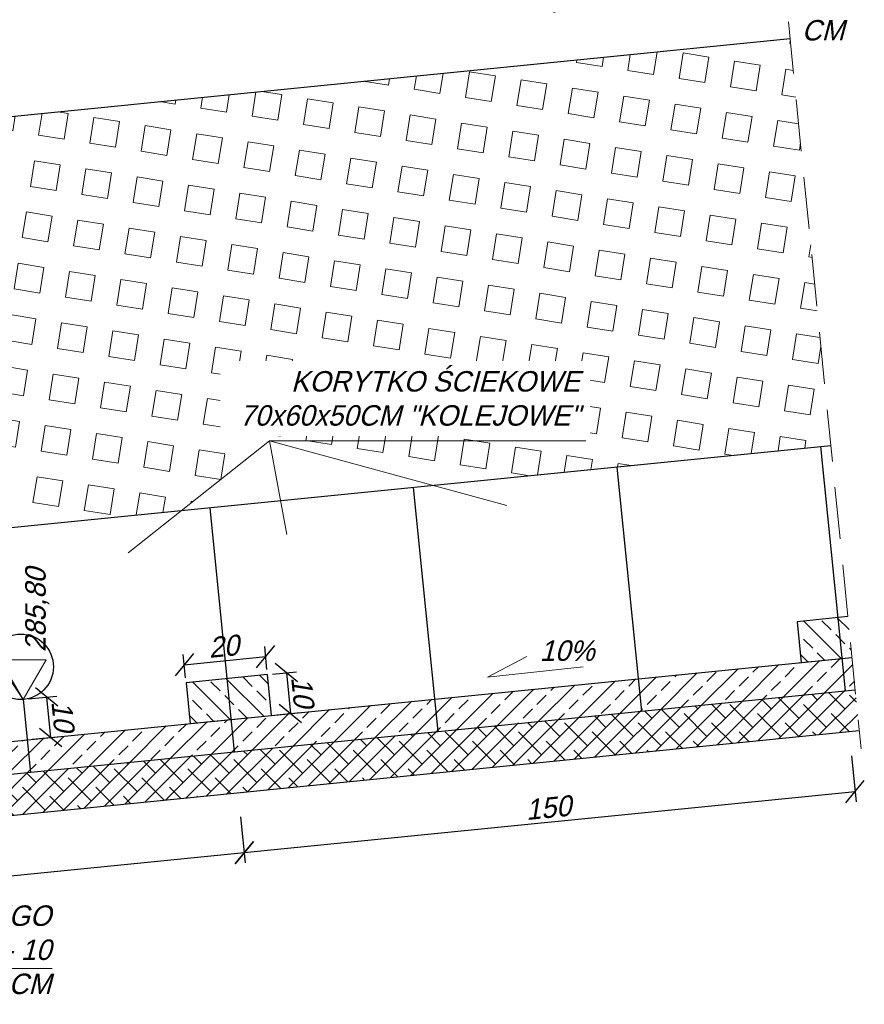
# Model space of a CAD drawing. Header units: millimetres. Extents: x -8866 to 77461, y -114325 to -28406.
# Tile 3 of 37: x 12692 to 12898, y -37872 to -37631. Entities that reach past the tile are written whole.
import ezdxf

# ---------------------------------------------------------------- set-up
doc = ezdxf.new("R2010")
doc.units = ezdxf.units.MM
doc.linetypes.add('DASHED', pattern=[19.05, 12.7, -6.35])
for name, color, linetype, lineweight in [('3', 6, 'DASHED', 13), ('5', 3, 'Continuous', 13), ('6', 2, 'Continuous', 25), ('8', 1, 'Continuous', 13)]:
    doc.layers.add(name, color=color, linetype=linetype, lineweight=lineweight)
doc.styles.get("Standard").update_dxf_attribs({"font": 'IC-isocp.shx', "oblique": 15})
doc.dimstyles.new('ISO-25', dxfattribs={"dimscale": 2, "dimtxt": 2.5, "dimasz": 2.5, "dimexe": 1.25, "dimexo": 0.625, "dimtad": 1, "dimtxsty": 'Standard', "dimblk": 'OBLIQUE', "dimcen": 2.5, "dimadec": 0, "dimazin": 0, "dimtfac": 1, "dimtmove": 0, "dimatfit": 3, "dimldrblk": 'OBLIQUE', "dimfxl": 1, "dimarcsym": 0})

# ---------------------------------------------------------------- blocks, each defined once
blk = doc.blocks.new('_Oblique')
at = {"color": 0, "linetype": 'ByBlock', "lineweight": -2}
blk.add_line((-0.5, -0.5), (0.5, 0.5), dxfattribs=at)
blk = doc.blocks.new('*D2885')
at = {"layer": '5', "color": 0, "lineweight": -2}
for p, q in [((12693.78, -37796.94), (12700.75, -37796.24)), ((12698.26, -37796.49), (12699.24, -37806.33)), ((12694.76, -37806.78), (12701.73, -37806.08))]:
    blk.add_line(p, q, dxfattribs=at)
at = {"layer": 'Defpoints', "color": 0}
for p in [(12692.54, -37797.06), (12693.52, -37806.91), (12699.24, -37806.33)]:
    blk.add_point(p, dxfattribs=at)
at = {"layer": '5', "color": 0, "lineweight": -2, "xscale": 5, "yscale": 5, "zscale": 5}
for p, rotation in [((12698.26, -37796.49), 95.71059313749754), ((12699.24, -37806.33), 275.7105931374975)]:
    blk.add_blockref('_Oblique', p, dxfattribs=dict(at, rotation=rotation))
at = {"layer": '5', "color": 0, "insert": (12702.23, -37801.06), "char_height": 5, "attachment_point": 5, "rotation": 275.7106}
blk.add_mtext('10', dxfattribs=at)
blk = doc.blocks.new('*D2889')
at = {"layer": '5', "color": 0, "lineweight": -2}
for p, q in [((12752.1, -37789.74), (12751.54, -37784.09)), ((12732.2, -37791.73), (12731.64, -37786.08)), ((12731.89, -37788.57), (12751.79, -37786.58))]:
    blk.add_line(p, q, dxfattribs=at)
at = {"layer": 'Defpoints', "color": 0}
for p in [(12751.79, -37786.58), (12752.23, -37790.99), (12732.33, -37792.98)]:
    blk.add_point(p, dxfattribs=at)
at = {"layer": '5', "color": 0, "lineweight": -2, "xscale": 5, "yscale": 5, "zscale": 5}
for p, rotation in [((12751.79, -37786.58), 5.710593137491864), ((12731.89, -37788.57), 185.7105931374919)]:
    blk.add_blockref('_Oblique', p, dxfattribs=dict(at, rotation=rotation))
at = {"layer": '5', "color": 0, "insert": (12741.49, -37784.09), "char_height": 5, "attachment_point": 5, "rotation": 5.7106}
blk.add_mtext('20', dxfattribs=at)
blk = doc.blocks.new('*D2890')
at = {"layer": '5', "color": 0, "lineweight": -2}
for p, q in [((12753.47, -37790.86), (12759.31, -37790.28)), ((12756.83, -37790.53), (12757.82, -37800.48)), ((12754.47, -37800.81), (12760.31, -37800.23))]:
    blk.add_line(p, q, dxfattribs=at)
at = {"layer": 'Defpoints', "color": 0}
for p in [(12752.23, -37790.99), (12753.22, -37800.94), (12757.82, -37800.48)]:
    blk.add_point(p, dxfattribs=at)
at = {"layer": '5', "color": 0, "lineweight": -2, "xscale": 5, "yscale": 5, "zscale": 5}
for p, rotation in [((12756.83, -37790.53), 95.71059313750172), ((12757.82, -37800.48), 275.7105931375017)]:
    blk.add_blockref('_Oblique', p, dxfattribs=dict(at, rotation=rotation))
at = {"layer": '5', "color": 0, "insert": (12760.81, -37795.15), "char_height": 5, "attachment_point": 5, "rotation": 275.7106}
blk.add_mtext('10', dxfattribs=at)
blk = doc.blocks.new('*D2893')
at = {"layer": '5', "color": 0, "lineweight": -2}
for p, q in [((12745.66, -37825.78), (12746.78, -37836.98)), ((12597.27, -37849.41), (12746.53, -37834.49)), ((12596.4, -37840.71), (12597.52, -37851.9))]:
    blk.add_line(p, q, dxfattribs=at)
at = {"layer": 'Defpoints', "color": 0}
for p in [(12745.53, -37824.54), (12746.53, -37834.49), (12596.28, -37839.46)]:
    blk.add_point(p, dxfattribs=at)
at = {"layer": '5', "color": 0, "lineweight": -2, "xscale": 5, "yscale": 5, "zscale": 5}
for p, rotation in [((12746.53, -37834.49), 5.710593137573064), ((12597.27, -37849.41), 185.7105931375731)]:
    blk.add_blockref('_Oblique', p, dxfattribs=dict(at, rotation=rotation))
at = {"layer": '5', "color": 0, "insert": (12671.55, -37838.47), "char_height": 5, "attachment_point": 5, "rotation": 5.7106}
blk.add_mtext('150', dxfattribs=at)
blk = doc.blocks.new('*D2894')
at = {"layer": '5', "color": 0, "lineweight": -2}
for p, q in [((12894.91, -37810.86), (12896.03, -37822.05)), ((12746.53, -37834.49), (12895.78, -37819.56)), ((12745.66, -37825.78), (12746.78, -37836.98))]:
    blk.add_line(p, q, dxfattribs=at)
at = {"layer": 'Defpoints', "color": 0}
for p in [(12894.79, -37809.61), (12895.78, -37819.56), (12745.53, -37824.54)]:
    blk.add_point(p, dxfattribs=at)
at = {"layer": '5', "color": 0, "lineweight": -2, "xscale": 5, "yscale": 5, "zscale": 5}
for p, rotation in [((12895.78, -37819.56), 5.710593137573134), ((12746.53, -37834.49), 185.7105931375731)]:
    blk.add_blockref('_Oblique', p, dxfattribs=dict(at, rotation=rotation))
at = {"layer": '5', "color": 0, "insert": (12820.81, -37823.54), "char_height": 5, "attachment_point": 5, "rotation": 5.7106}
blk.add_mtext('150', dxfattribs=at)

msp = doc.modelspace()

# ---------------------------------------------------------------- hatches: boundary and pattern name
at = {"layer": '8'}
h = msp.add_hatch(dxfattribs=at)
h.set_pattern_fill('SQUARE', color=256, scale=2, angle=351)
h.set_pattern_definition([(351, (130.0725, -12.716), (0.9933589, 6.271821), [6.35, -6.35]), (81, (130.0725, -12.716), (-6.271821, 0.9933589), [6.35, -6.35])])
h.paths.add_polyline_path([(12379.884, -37685.511), (12879.884, -37635.511), (12889.835, -37735.015), (12792.655, -37744.733), (12752.727, -37733.822), (12731.246, -37750.874), (12389.835, -37785.015)])
h.paths.add_polyline_path([(12454.749, -37743.857), (12454.749, -37763.482), (12564.021, -37763.482), (12564.021, -37743.857)], flags=24)
h.paths.add_polyline_path([(12570.136, -37734.559), (12570.136, -37754.184), (12665.618, -37754.184), (12665.618, -37734.559)], flags=24)
h.paths.add_polyline_path([(12749.291, -37713.336), (12749.291, -37735.586), (12831.439, -37735.586), (12831.439, -37713.336)], flags=24)
h = msp.add_hatch(dxfattribs=at)
h.set_pattern_fill('ANSI33', color=256, angle=90, style=0)
h.set_pattern_definition([(135, (447.767, 44.7767), (-4.4901281, -4.4901281), []), (135, (447.767, 49.267), (-4.4901281, -4.4901281), [3.175, -1.5875])])
h.paths.add_polyline_path([(12892.528, -37787.005), (12891.533, -37777.055), (12881.582, -37778.05), (12882.577, -37788)])
h.paths.add_polyline_path([(12895.009, -37786.757), (12892.528, -37787.005), (12891.533, -37777.055), (12894.014, -37776.807)])
h = msp.add_hatch(dxfattribs=at)
h.set_pattern_fill('ANSI33', color=256, angle=180, style=0)
h.set_pattern_definition([(225, (130.0725, -12.716), (4.4901281, -4.4901281), []), (225, (125.5824, -12.716), (4.4901281, -4.4901281), [3.175, -1.5875])])
h.paths.add_polyline_path([(12793.82, -37804.916), (12843.572, -37799.941), (12842.776, -37791.98), (12793.024, -37796.955)])
h.paths.add_polyline_path([(12445.557, -37839.742), (12495.309, -37834.767), (12494.513, -37826.807), (12444.761, -37831.782)])
h.paths.add_polyline_path([(12495.309, -37834.767), (12545.061, -37829.792), (12544.265, -37821.831), (12494.513, -37826.807)])
h.paths.add_polyline_path([(12545.061, -37829.792), (12594.812, -37824.816), (12594.016, -37816.856), (12544.265, -37821.831)])
h.paths.add_polyline_path([(12395.805, -37844.717), (12445.557, -37839.742), (12444.761, -37831.782), (12395.009, -37836.757)])
h.paths.add_polyline_path([(12594.812, -37824.816), (12644.564, -37819.841), (12643.768, -37811.881), (12594.016, -37816.856)])
h.paths.add_polyline_path([(12644.564, -37819.841), (12694.316, -37814.866), (12693.52, -37806.906), (12643.768, -37811.881)])
h.paths.add_polyline_path([(12744.068, -37809.891), (12793.82, -37804.916), (12793.024, -37796.955), (12743.272, -37801.931)])
h.paths.add_polyline_path([(12694.316, -37814.866), (12744.068, -37809.891), (12743.272, -37801.931), (12693.52, -37806.906)])
h.paths.add_polyline_path([(12843.572, -37799.941), (12893.324, -37794.965), (12892.528, -37787.005), (12842.776, -37791.98)])
h.paths.add_polyline_path([(12893.324, -37794.965), (12895.805, -37794.717), (12895.009, -37786.757), (12892.528, -37787.005)])
h = msp.add_hatch(dxfattribs=at)
h.set_pattern_fill('ANSI33', color=256, angle=90, style=0)
h.set_pattern_definition([(135, (298.511, 29.851), (-4.4901281, -4.4901281), []), (135, (298.511, 34.341), (-4.4901281, -4.4901281), [3.175, -1.5875])])
h.paths.add_polyline_path([(12743.272, -37801.931), (12742.277, -37791.98), (12732.327, -37792.975), (12733.322, -37802.926)])
h.paths.add_polyline_path([(12753.222, -37800.936), (12752.227, -37790.985), (12742.277, -37791.98), (12743.272, -37801.931)])
h = msp.add_hatch(dxfattribs=at)
h.set_pattern_fill('ANSI38', color=256, style=0)
h.set_pattern_definition([(45, (130.0725, -12.716), (-2.24506403, 2.24506403), []), (135, (130.0725, -12.716), (-6.7351921, 2.24506403), [7.9375, -4.7625])])
h.paths.add_polyline_path([(12620.473, -37832.3), (12896.8, -37804.668), (12895.805, -37794.717), (12613.416, -37822.956)])
h.paths.add_polyline_path([(12396.8, -37854.668), (12620.473, -37832.3), (12613.416, -37822.956), (12395.805, -37844.717)])
h.paths.add_polyline_path([(12526.29, -37831.629), (12519.568, -37832.301), (12520.222, -37838.838), (12526.944, -37838.166)], flags=24)

# ---------------------------------------------------------------- linework, layer by layer
for p, q in [((12395.009, -37836.757), (12895.009, -37786.757)), ((12395.805, -37844.717), (12895.805, -37794.717))]:
    msp.add_line(p, q)
msp.add_lwpolyline([(12894.014, -37776.807), (12881.582, -37778.05), (12882.577, -37788), (12895.009, -37786.757)])
msp.add_lwpolyline([(12733.322, -37802.926), (12753.222, -37800.936), (12752.227, -37790.985), (12732.327, -37792.975)], close=True)
at = {"layer": '3'}
msp.add_line((12879.479, -37631.458), (12897.242, -37809.086), dxfattribs=at)
at = {"layer": '5'}
for p, q in [((12663.025, -37752.72), (12692.536, -37797.064)), ((12805.959, -37791.576), (12815.564, -37786.592)), ((12829.341, -37789.085), (12805.959, -37791.576))]:
    msp.add_line(p, q, dxfattribs=at)
msp.add_lwpolyline([(12692.534, -37797.042), (12686.927, -37787.331), (12698.141, -37787.331)], close=True, dxfattribs=at)
at = {"layer": '6'}
for p, q in [((12379.884, -37685.511), (12879.884, -37635.511)), ((12389.835, -37785.015), (12889.835, -37735.015)), ((12887.353, -37735.263), (12893.324, -37794.965)), ((12837.602, -37740.238), (12843.572, -37799.941)), ((12787.85, -37745.213), (12793.82, -37804.916)), ((12738.098, -37750.189), (12744.068, -37809.891)), ((12692.534, -37797.042), (12694.316, -37814.866)), ((12396.8, -37854.668), (12896.8, -37804.668))]:
    msp.add_line(p, q, dxfattribs=at)
msp.add_circle((12691.936, -37789.064), 8, dxfattribs=at)

# ---------------------------------------------------------------- texts
at = {"layer": '5', "char_height": 5}
for s, insert, width, attachment_point in [('\\pxt5;PODBUDOWA Z POSPÓŁKI ZAGĘSZCZ. I{\\H0.6x;S}=0,98 - GR. 20 CM', (12893.137, -37614.316), 91.67105, 3), ('\\pxt99.9334;{\\Fic-isocp.shx|c1;10%}', (12818.719, -37782.617), 25.72907, 1)]:
    msp.add_mtext(s, dxfattribs=dict(at, insert=insert, width=width, attachment_point=attachment_point))
at = {"layer": '5', "insert": (12693.03, -37785.452), "char_height": 5, "width": 159.75531, "attachment_point": 1, "rotation": 90}
msp.add_mtext('\\pxt49.9667;{\\Fic-isocp.shx|c1;285,80}', dxfattribs=at)

# ---------------------------------------------------------------- dimensions: what is measured, and where the dimension line sits
at = {"layer": '5'}
for p1, p2, distance, picture, middle in [((12732.327, -37792.975), (12752.227, -37790.985), 4.426, '*D2889', (12741.488, -37784.092)), ((12752.227, -37790.985), (12753.222, -37800.936), 4.623, '*D2890', (12760.809, -37795.152))]:
    dim = msp.add_aligned_dim(p1=p1, p2=p2, distance=distance, dimstyle='ISO-25', dxfattribs=at)
    dim.commit()
    dim.dimension.update_dxf_attribs({"geometry": picture, "text_midpoint": middle})
dim = msp.add_aligned_dim(p1=(12692.536, -37797.064), p2=(12693.52, -37806.906), distance=5.751, dimstyle='ISO-25', override={"dimdec": 0}, dxfattribs=at)
dim.commit()
dim.dimension.update_dxf_attribs({"geometry": '*D2885', "text_midpoint": (12702.235, -37801.064)})
dim = msp.add_linear_dim(base=(12895.783, -37819.562), p1=(12745.533, -37824.537), p2=(12894.788, -37809.612), angle=5.71059, dimstyle='ISO-25', override={"dimtmove": 1}, dxfattribs=at)
dim.commit()
dim.dimension.update_dxf_attribs({"geometry": '*D2894', "text_midpoint": (12820.807, -37823.54)})

# ---------------------------------------------------------------- next in the draw order: texts
at = {"layer": '5', "char_height": 5, "attachment_point": 3, "bg_fill": 2}
for s, insert, width in [('\\pxt4.9932;{\\Fic-isocp.shx|c1;KORYTKO ŚCIEKOWE 70x60x50CM "KOLEJOWE"}', (12828.547, -37716.794), 85.30522), ('\\pxt4.9966;{\\Fic-isocp.shx|c1;ŁAWA Z CHUDEGO BETONU C8/10 - 10 CM}', (12699.371, -37847.396), 70.19173)]:
    msp.add_mtext(s, dxfattribs=dict(at, insert=insert, width=width))

# ---------------------------------------------------------------- next in the draw order: linework, layer by layer
at = {"layer": '5'}
for p, q in [((12718.188, -37761.239), (12752.727, -37733.822)), ((12752.727, -37733.822), (12830.008, -37733.822)), ((12756.933, -37756.7), (12752.727, -37733.822)), ((12752.727, -37733.822), (12810.692, -37749.662)), ((12632.463, -37862.842), (12699.639, -37862.842))]:
    msp.add_line(p, q, dxfattribs=at)

# ---------------------------------------------------------------- next in the draw order: dimensions: what is measured, and where the dimension line sits
dim = msp.add_linear_dim(base=(12746.528, -37834.488), p1=(12596.277, -37839.463), p2=(12745.533, -37824.537), angle=5.71059, dimstyle='ISO-25', override={"dimtmove": 1}, dxfattribs=at)
dim.commit()
dim.dimension.update_dxf_attribs({"geometry": '*D2893', "text_midpoint": (12671.9, -37841.95), "dimtype": 160})

doc.saveas('drawing.dxf')
